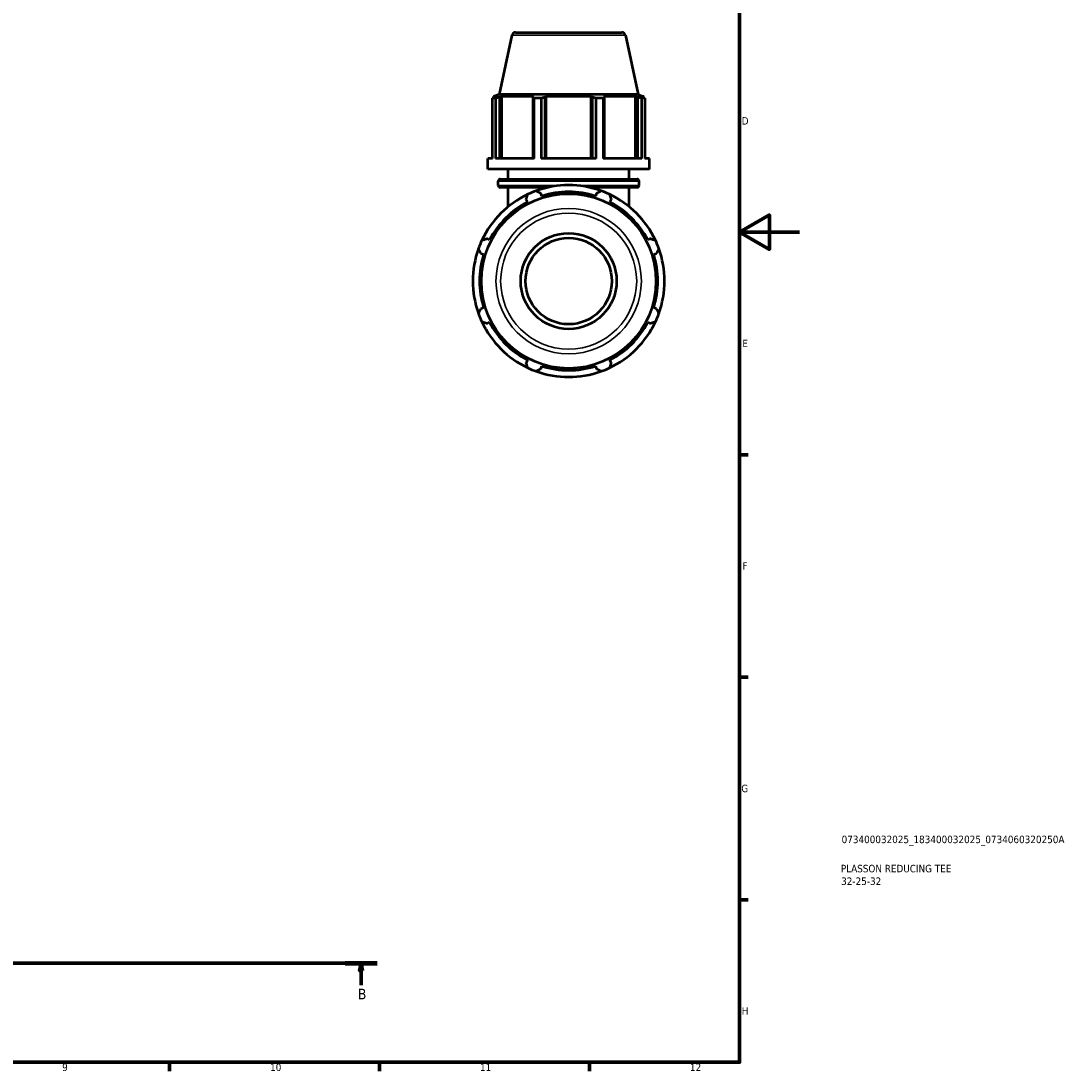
# Model space of a CAD drawing. Header units: millimetres. Extents: x 0 to 993, y 0 to 938.
# Tile 5 of 6: x 581 to 931, y 17 to 367. Entities that reach past the tile are written whole.
import ezdxf

# ---------------------------------------------------------------- set-up
doc = ezdxf.new("R2010")
doc.units = ezdxf.units.MM
doc.linetypes.add('CHAIN', pattern=[0.7087, 0.4724, -0.0591, 0.1181, -0.0591])
for name, color, linetype, lineweight in [('Border (ISO)', 7, 'Continuous', 70), ('Section Line (ISO)', 7, 'CHAIN', 70), ('Title (ISO)', 7, 'Continuous', 50), ('Visible (ISO)', 7, 'Continuous', 50), ('Visible Narrow (ISO)', 7, 'Continuous', 35)]:
    doc.layers.add(name, color=color, linetype=linetype, lineweight=lineweight)
doc.styles.add('Label Text (ISO)', font='tahoma.ttf')
doc.styles.add('Note Text (ISO)', font='tahoma.ttf')

# ---------------------------------------------------------------- blocks, each defined once
blk = doc.blocks.new('Borders Default Border')
at = {"layer": 'Border (ISO)'}
for p, q in [((821, 222.75), (823.9, 222.75)), ((821, 148.5), (823.9, 148.5)), ((821, 74.25), (823.9, 74.25)), ((630.75, 20), (630.75, 17.1)), ((700.83, 20), (700.83, 17.1)), ((770.92, 20), (770.92, 17.1))]:
    blk.add_line(p, q, dxfattribs=at)
at = {"layer": 'Border (ISO)', "flags": 128}
for points in [[(20, 20), (20, 574), (821, 574), (821, 20), (20, 20)], [(841, 297), (821, 297), (831, 302.77), (831, 291.23), (821, 297)]]:
    blk.add_lwpolyline(points, dxfattribs=at)
at = {"layer": 'Border (ISO)', "color": 232, "true_color": 0xca0064, "char_height": 2.5, "attachment_point": 7, "style": 'Note Text (ISO)'}
for s, insert in [('D', (821.73, 332.88)), ('E', (821.94, 258.63)), ('F', (822, 184.38)), ('G', (821.61, 110.08)), ('H', (821.74, 35.88)), ('9', (594.88, 17.05)), ('10', (664.29, 17.05)), ('11', (734.37, 17.1)), ('12', (804.46, 17.1))]:
    blk.add_mtext(s, dxfattribs=dict(at, insert=insert))
blk = doc.blocks.new('Title Blocks ISO')
at = {"layer": 'Title (ISO)', "color": 232, "true_color": 0xca0064, "style": 'Note Text (ISO)'}
for tag, p in [('PART_NUMBER_001', (34.08, 73.13)), ('DESCRIPTION_001', (33.84, 63.4)), ('DESCRIPTION_002', (33.93, 59.18))]:
    blk.add_attdef(tag, p, '', height=2.5, dxfattribs=at)
blk = doc.blocks.new('2dTransSection0')
at = {"layer": 'Section Line (ISO)', "linetype": 'CHAIN'}
blk.add_line((297.65, 53.03), (700.03, 53.03), dxfattribs=at)
at = {"layer": 'Section Line (ISO)', "linetype": 'Continuous', "lineweight": 140}
for p, q in [((297.65, 53.03), (308.37, 53.03)), ((689.32, 53.03), (700.03, 53.03))]:
    blk.add_line(p, q, dxfattribs=at)
at = {"layer": 'Section Line (ISO)', "linetype": 'Continuous'}
for p, q in [((303.01, 53.03), (302.51, 50.53)), ((303.01, 50.53), (303.01, 53.03)), ((303.51, 50.53), (303.01, 53.03)), ((694.68, 53.03), (694.18, 50.53)), ((694.68, 50.53), (694.68, 53.03)), ((695.18, 50.53), (694.68, 53.03)), ((302.51, 50.53), (303.51, 50.53)), ((303.01, 45.7), (303.01, 50.53)), ((694.18, 50.53), (695.18, 50.53)), ((694.68, 45.7), (694.68, 50.53))]:
    blk.add_line(p, q, dxfattribs=at)
at = {"layer": 'Section Line (ISO)', "linetype": 'Continuous', "flags": 128}
for points in [[(303.51, 50.53), (303.01, 53.03), (302.51, 50.53), (303.51, 50.53)], [(695.18, 50.53), (694.68, 53.03), (694.18, 50.53), (695.18, 50.53)]]:
    blk.add_lwpolyline(points, dxfattribs=at)
at = {"layer": 'Section Line (ISO)'}
for points in [[(303.51, 50.53), (303.01, 53.03), (302.51, 50.53), (303.51, 50.53)], [(695.18, 50.53), (694.68, 53.03), (694.18, 50.53), (695.18, 50.53)]]:
    blk.add_solid(points, dxfattribs=at)
at = {"layer": 'Section Line (ISO)', "char_height": 3.5, "attachment_point": 7, "style": 'Label Text (ISO)'}
for insert in [(301.94, 41.03), (693.61, 41.03)]:
    blk.add_mtext('B', dxfattribs=dict(at, insert=insert))

msp = doc.modelspace()

# ---------------------------------------------------------------- linework, layer by layer
at = {"layer": 'Visible (ISO)'}
for p, q in [((745.003, 362.687), (740.803, 342.927)), ((746.226, 363.677), (781.702, 363.677)), ((782.924, 362.687), (787.124, 342.927)), ((739.535, 341.68), (738.559, 341.68)), ((738.559, 321.627), (738.559, 341.68)), ((740.803, 342.927), (738.854, 342.294)), ((740.016, 342.294), (738.854, 342.294)), ((738.854, 341.833), (738.854, 342.294)), ((740.016, 342.294), (739.243, 342.031)), ((739.535, 341.68), (739.535, 321.627)), ((787.124, 342.927), (740.803, 342.927)), ((740.972, 342.031), (741.691, 342.294)), ((740.972, 321.627), (740.972, 342.031)), ((741.691, 321.627), (741.691, 342.294)), ((752.369, 342.294), (741.691, 342.294)), ((752.369, 342.294), (751.995, 342.031)), ((751.995, 342.031), (751.995, 321.627)), ((752.464, 321.627), (752.464, 341.68)), ((754.821, 341.68), (752.464, 341.68)), ((754.821, 341.68), (754.821, 321.627)), ((756.169, 342.031), (756.413, 342.294)), ((756.169, 321.627), (756.169, 342.031)), ((756.413, 321.627), (756.413, 342.294)), ((771.514, 342.294), (756.413, 342.294)), ((771.514, 321.627), (771.514, 342.294)), ((771.514, 342.294), (771.758, 342.031)), ((771.758, 342.031), (771.758, 321.627)), ((773.106, 321.627), (773.106, 341.68)), ((775.463, 341.68), (773.106, 341.68)), ((775.463, 341.68), (775.463, 321.627)), ((775.932, 342.031), (775.558, 342.294)), ((786.237, 342.294), (775.558, 342.294)), ((775.932, 321.627), (775.932, 342.031)), ((786.237, 321.627), (786.237, 342.294)), ((786.237, 342.294), (786.955, 342.031)), ((786.955, 342.031), (786.955, 321.627)), ((787.124, 342.927), (789.074, 342.294)), ((788.684, 342.031), (787.912, 342.294)), ((789.074, 342.294), (787.912, 342.294)), ((788.392, 321.627), (788.392, 341.68)), ((789.369, 341.68), (788.392, 341.68)), ((789.074, 341.833), (789.074, 342.294)), ((789.369, 341.68), (789.369, 321.627)), ((738.559, 321.627), (736.964, 321.627)), ((736.964, 318.027), (736.964, 321.627)), ((752.464, 321.627), (739.535, 321.627)), ((773.106, 321.627), (754.821, 321.627)), ((788.392, 321.627), (775.463, 321.627)), ((790.964, 321.627), (789.369, 321.627)), ((790.964, 318.027), (790.964, 321.627)), ((790.964, 318.027), (736.964, 318.027)), ((743.714, 314.707), (743.714, 318.027)), ((784.214, 314.707), (784.214, 318.027)), ((740.474, 312.581), (740.474, 314.067)), ((741.114, 314.707), (786.814, 314.707)), ((757.137, 311.941), (741.114, 311.941)), ((743.714, 305.455), (743.714, 311.941)), ((786.814, 311.941), (770.79, 311.941)), ((784.214, 305.455), (784.214, 311.941)), ((787.454, 312.581), (787.454, 314.067)), ((755.015, 309.06), (754.726, 309.976)), ((773.201, 309.976), (772.913, 309.06)), ((749.779, 307.926), (750.222, 307.075)), ((777.705, 307.075), (778.149, 307.926)), ((737.566, 294.419), (736.715, 294.862)), ((791.213, 294.862), (790.361, 294.419)), ((734.666, 289.915), (735.581, 289.626)), ((792.346, 289.626), (793.262, 289.915)), ((735.581, 271.728), (734.666, 271.44)), ((793.262, 271.44), (792.346, 271.728)), ((736.715, 266.492), (737.566, 266.936)), ((790.361, 266.936), (791.213, 266.492)), ((750.222, 254.28), (749.779, 253.428)), ((754.726, 251.379), (755.015, 252.295)), ((772.913, 252.295), (773.201, 251.379)), ((778.149, 253.428), (777.705, 254.28))]:
    msp.add_line(p, q, dxfattribs=at)
for radius in [29.148, 16, 14.4]:
    msp.add_circle((763.964, 280.677), radius, dxfattribs=at)
for centre, radius, start, end in [((746.226, 362.427), 1.25, 90, 168), ((781.702, 362.427), 1.25, 12, 90), ((741.114, 314.067), 0.64, 90, 180), ((741.114, 312.581), 0.64, 180, 270), ((763.964, 280.677), 32, 70.20802, 109.79198), ((786.814, 314.067), 0.64, 0, 90), ((786.814, 312.581), 0.64, 270, 0), ((763.964, 280.677), 32, 115.20802, 154.79198), ((763.964, 280.677), 32, 109.79198, 115.20802), ((763.964, 280.677), 29.76, 72.5, 107.5), ((763.964, 280.677), 32, 64.79198, 70.20802), ((763.964, 280.677), 32, 25.20802, 64.79198), ((763.964, 280.677), 29.76, 117.5, 152.5), ((763.964, 280.677), 29.76, 27.5, 62.5), ((763.964, 280.677), 32, 154.79198, 160.20802), ((763.964, 280.677), 32, 19.79198, 25.20802), ((763.964, 280.677), 32, 160.20802, 199.79198), ((763.964, 280.677), 32, 340.20802, 19.79198), ((763.964, 280.677), 29.76, 162.5, 197.5), ((763.964, 280.677), 29.76, 342.5, 17.5), ((763.964, 280.677), 32, 199.79198, 205.20802), ((763.964, 280.677), 32, 334.79198, 340.20802), ((763.964, 280.677), 32, 205.20802, 244.79198), ((763.964, 280.677), 29.76, 207.5, 242.5), ((763.964, 280.677), 32, 295.20802, 334.79198), ((763.964, 280.677), 29.76, 297.5, 332.5), ((763.964, 280.677), 29.76, 252.5, 287.5), ((763.964, 280.677), 32, 244.79198, 250.20802), ((763.964, 280.677), 32, 250.20802, 289.79198), ((763.964, 280.677), 32, 289.79198, 295.20802)]:
    msp.add_arc(centre, radius, start, end, dxfattribs=at)
for points, weights in [([(738.559, 341.68), (738.908, 341.862), (739.243, 342.031)], [1, 1.00164164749, 1.00246698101]), ([(740.972, 342.031), (740.268, 341.862), (739.535, 341.68)], [1.00246698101, 1.00164164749, 1]), ([(752.464, 341.68), (752.225, 341.862), (751.995, 342.031)], [1, 1.00164164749, 1.00246698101]), ([(756.169, 342.031), (755.509, 341.862), (754.821, 341.68)], [1.00246698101, 1.00164164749, 1]), ([(773.106, 341.68), (772.418, 341.862), (771.758, 342.031)], [1, 1.00164164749, 1.00246698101]), ([(775.932, 342.031), (775.703, 341.862), (775.463, 341.68)], [1.00246698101, 1.00164164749, 1]), ([(788.392, 341.68), (787.659, 341.862), (786.955, 342.031)], [1, 1.00164164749, 1.00246698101]), ([(788.684, 342.031), (789.019, 341.862), (789.369, 341.68)], [1.00246698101, 1.00164164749, 1]), ([(749.779, 307.926), (750.051, 308.761), (750.335, 309.63)], [1.00110482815, 1.00096090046, 1]), ([(753.128, 310.787), (753.944, 310.373), (754.726, 309.976)], [1, 1.00096090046, 1.00110482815]), ([(773.201, 309.976), (773.984, 310.373), (774.799, 310.787)], [1.00110482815, 1.00096090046, 1]), ([(777.593, 309.63), (777.876, 308.761), (778.149, 307.926)], [1, 1.00096090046, 1.00110482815]), ([(735.011, 294.306), (735.88, 294.59), (736.715, 294.862)], [1, 1.00096090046, 1.00110482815]), ([(791.213, 294.862), (792.047, 294.59), (792.916, 294.306)], [1.00110482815, 1.00096090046, 1]), ([(734.666, 289.915), (734.268, 290.698), (733.854, 291.513)], [1.00110482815, 1.00096090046, 1]), ([(794.073, 291.513), (793.659, 290.698), (793.262, 289.915)], [1, 1.00096090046, 1.00110482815]), ([(733.854, 269.842), (734.268, 270.657), (734.666, 271.44)], [1, 1.00096090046, 1.00110482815]), ([(793.262, 271.44), (793.659, 270.657), (794.073, 269.842)], [1.00110482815, 1.00096090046, 1]), ([(736.715, 266.492), (735.88, 266.765), (735.011, 267.048)], [1.00110482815, 1.00096090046, 1]), ([(792.916, 267.048), (792.047, 266.765), (791.213, 266.492)], [1, 1.00096090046, 1.00110482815]), ([(750.335, 251.725), (750.051, 252.594), (749.779, 253.428)], [1, 1.00096090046, 1.00110482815]), ([(778.149, 253.428), (777.876, 252.594), (777.593, 251.725)], [1.00110482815, 1.00096090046, 1]), ([(754.726, 251.379), (753.944, 250.982), (753.128, 250.568)], [1.00110482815, 1.00096090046, 1]), ([(774.799, 250.568), (773.984, 250.982), (773.201, 251.379)], [1, 1.00096090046, 1.00110482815])]:
    msp.add_rational_spline(points, weights, degree=2, dxfattribs=at)
at = {"layer": 'Visible Narrow (ISO)'}
for p, q in [((782.691, 362.687), (745.237, 362.687)), ((740.537, 312.581), (759.776, 312.581)), ((787.165, 314.067), (740.763, 314.067)), ((768.152, 312.581), (787.391, 312.581))]:
    msp.add_line(p, q, dxfattribs=at)
for radius in [24.269, 22.704]:
    msp.add_circle((763.964, 280.677), radius, dxfattribs=at)

# ---------------------------------------------------------------- block references
msp.add_blockref('Borders Default Border', (0, 0))
msp.add_blockref('Title Blocks ISO', (821, 20)).add_auto_attribs({'PART_NUMBER_001': '073400032025_183400032025_0734060320250A', 'DESCRIPTION_001': 'PLASSON REDUCING TEE', 'DESCRIPTION_002': '32-25-32'})
at = {"layer": 'Section Line (ISO)'}
msp.add_blockref('2dTransSection0', (0, 0), dxfattribs=at)

doc.saveas('drawing.dxf')
